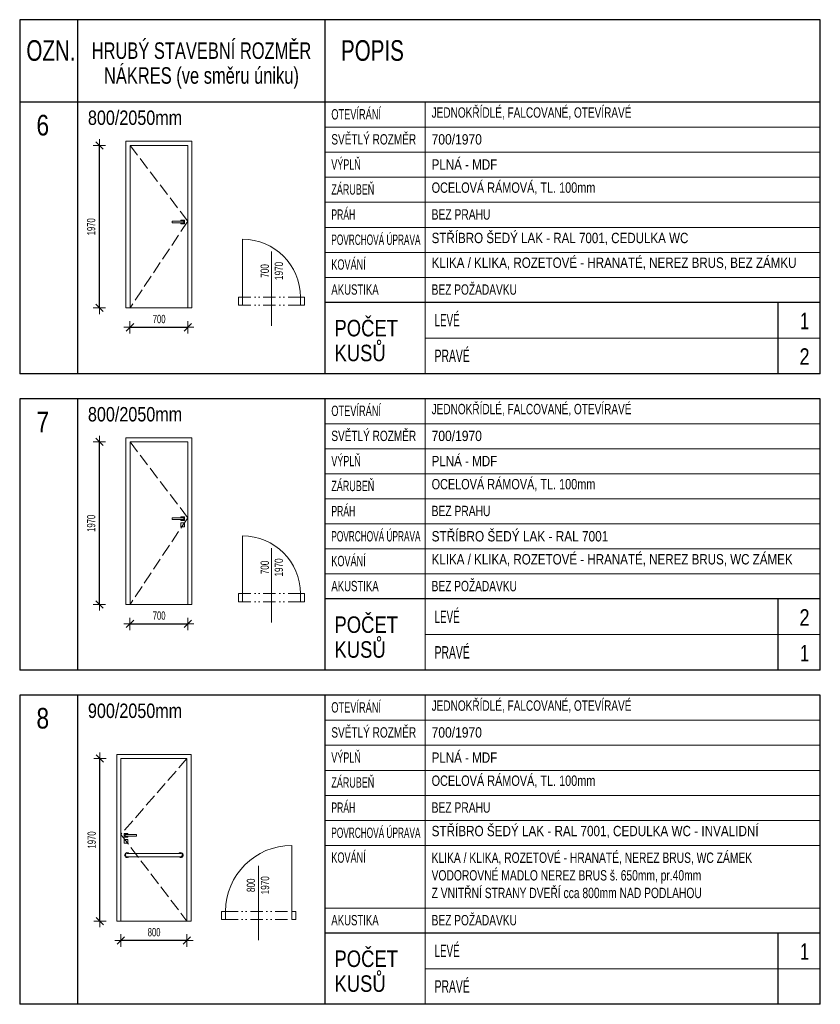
# Model space of a CAD drawing. Header units: millimetres. Extents: x -100839 to -67839, y -82854 to -70160.
# Tile 4 of 4: x -77539 to -67839, y -82095 to -70160. Entities that reach past the tile are written whole.
import ezdxf

# ---------------------------------------------------------------- set-up
doc = ezdxf.new("R2010")
doc.units = ezdxf.units.MM
doc.header["$PDMODE"] = 65
doc.linetypes.add('Carkovana 2x_1', pattern=[200, 150, -50])
doc.linetypes.add('JIS_09_15_1', pattern=[300, 150, -50, 0, -50, 0, -50])
doc.layers.add('XR$1$VÝPIS VNITŘNÍCH DVEŘÍ_1', color=7, linetype='Continuous', lineweight=25)
doc.styles.add('ARIAL', font='ARIAL.TTF')
doc.styles.add('ARIALNARROW', font='ARIALN.TTF')
doc.dimstyles.new('DIMSTYLE_2', dxfattribs={"dimtxt": 100, "dimasz": 150, "dimexe": 0, "dimexo": 0, "dimgap": 50, "dimtad": 2, "dimdec": 0, "dimrnd": 5, "dimzin": 12, "dimdsep": 46, "dimtxsty": 'ARIALNARROW', "dimblk1": 'ALL_ML_STRICH', "dimblk2": 'ALL_ML_STRICH', "dimsah": 1, "dimcen": 0, "dimclrd": 6, "dimclre": 6, "dimclrt": 6, "dimadec": 0, "dimazin": 0, "dimtfac": 1, "dimtdec": 0, "dimtix": 1, "dimtmove": 2, "dimatfit": 3, "dimfxl": 0, "dimtzin": 0, "dimlwd": 0, "dimlwe": 13, "dimarcsym": 0})
doc.dimstyles.new('DIMSTYLE_3', dxfattribs={"dimtxt": 100, "dimasz": 150, "dimexe": 0, "dimexo": 0, "dimgap": 50, "dimtad": 2, "dimdec": 0, "dimrnd": 5, "dimzin": 12, "dimdsep": 46, "dimtxsty": 'ARIALNARROW', "dimblk1": 'ALL_ML_STRICH', "dimblk2": 'ALL_ML_STRICH', "dimsah": 1, "dimcen": 0, "dimclrd": 6, "dimclre": 6, "dimclrt": 6, "dimadec": 0, "dimazin": 0, "dimtfac": 1, "dimtdec": 0, "dimtix": 1, "dimtmove": 2, "dimatfit": 3, "dimfxl": 0, "dimtzin": 0, "dimlwd": 0, "dimlwe": 13, "dimarcsym": 0})

# ---------------------------------------------------------------- blocks, each defined once
blk = doc.blocks.new('ALL_ML_STRICH')
at = {"color": 0, "linetype": 'ByBlock', "lineweight": -2}
for p, q in [((-1, 0), (0.5, 0)), ((-0.3, -0.3), (0.3, 0.3)), ((0, -0.5), (0, 0.5))]:
    blk.add_line(p, q, dxfattribs=at)
blk = doc.blocks.new('*D5')
at = {"layer": 'DEFPOINTS', "color": 6, "linetype": 'Continuous', "lineweight": 13}
for p in [(-75714, -71684), (-76573, -73654), (-75727, -73654)]:
    blk.add_point(p, dxfattribs=at)
at = {"layer": 'XR$1$VÝPIS VNITŘNÍCH DVEŘÍ_1', "color": 6, "linetype": 'Continuous', "lineweight": -2}
for p, q in [((-76573, -71684), (-76573, -71684)), ((-76573, -73654), (-76573, -71684)), ((-76573, -73654), (-76573, -73654))]:
    blk.add_line(p, q, dxfattribs=at)
at = {"layer": 'XR$1$VÝPIS VNITŘNÍCH DVEŘÍ_1', "color": 6, "linetype": 'Continuous', "lineweight": 13, "xscale": 150, "yscale": 150, "zscale": 150}
for p, rotation in [((-76573, -71684), 90), ((-76573, -73654), 270)]:
    blk.add_blockref('ALL_ML_STRICH', p, dxfattribs=dict(at, rotation=rotation))
at = {"layer": 'XR$1$VÝPIS VNITŘNÍCH DVEŘÍ_1', "color": 6, "linetype": 'Continuous', "lineweight": 13, "insert": (-76673, -72670), "char_height": 100, "width": 324.57, "attachment_point": 5, "rotation": 90, "style": 'ARIALNARROW'}
blk.add_mtext('\\W0.81;\\A1;{1970}', dxfattribs=at)
blk = doc.blocks.new('*D6')
at = {"layer": 'DEFPOINTS', "color": 6, "linetype": 'Continuous', "lineweight": 13}
for p in [(-76203, -73654), (-75503, -73654), (-76203, -73889)]:
    blk.add_point(p, dxfattribs=at)
at = {"layer": 'XR$1$VÝPIS VNITŘNÍCH DVEŘÍ_1', "color": 6, "linetype": 'Continuous', "lineweight": -2}
for p, q in [((-76203, -73889), (-76203, -73889)), ((-76203, -73889), (-75503, -73889)), ((-75503, -73889), (-75503, -73889))]:
    blk.add_line(p, q, dxfattribs=at)
at = {"layer": 'XR$1$VÝPIS VNITŘNÍCH DVEŘÍ_1', "color": 6, "linetype": 'Continuous', "lineweight": 13, "xscale": 150, "yscale": 150, "zscale": 150, "rotation": 180}
blk.add_blockref('ALL_ML_STRICH', (-76203, -73889), dxfattribs=at)
at = {"layer": 'XR$1$VÝPIS VNITŘNÍCH DVEŘÍ_1', "color": 6, "linetype": 'Continuous', "lineweight": 13, "xscale": 150, "yscale": 150, "zscale": 150}
blk.add_blockref('ALL_ML_STRICH', (-75503, -73889), dxfattribs=at)
at = {"layer": 'XR$1$VÝPIS VNITŘNÍCH DVEŘÍ_1', "color": 6, "linetype": 'Continuous', "lineweight": 13, "insert": (-75850, -73789), "char_height": 100, "width": 243.43, "attachment_point": 5, "style": 'ARIALNARROW'}
blk.add_mtext('\\W0.81;\\A1;{700}', dxfattribs=at)
blk = doc.blocks.new('*D13')
at = {"layer": 'DEFPOINTS', "color": 6, "linetype": 'Continuous', "lineweight": 13}
for p in [(-75714, -75278), (-76573, -77248), (-75727, -77248)]:
    blk.add_point(p, dxfattribs=at)
at = {"layer": 'XR$1$VÝPIS VNITŘNÍCH DVEŘÍ_1', "color": 6, "linetype": 'Continuous', "lineweight": -2}
for p, q in [((-76573, -75278), (-76573, -75278)), ((-76573, -77248), (-76573, -75278)), ((-76573, -77248), (-76573, -77248))]:
    blk.add_line(p, q, dxfattribs=at)
at = {"layer": 'XR$1$VÝPIS VNITŘNÍCH DVEŘÍ_1', "color": 6, "linetype": 'Continuous', "lineweight": 13, "xscale": 150, "yscale": 150, "zscale": 150}
for p, rotation in [((-76573, -75278), 90), ((-76573, -77248), 270)]:
    blk.add_blockref('ALL_ML_STRICH', p, dxfattribs=dict(at, rotation=rotation))
at = {"layer": 'XR$1$VÝPIS VNITŘNÍCH DVEŘÍ_1', "color": 6, "linetype": 'Continuous', "lineweight": 13, "insert": (-76673, -76265), "char_height": 100, "width": 324.57, "attachment_point": 5, "rotation": 90, "style": 'ARIALNARROW'}
blk.add_mtext('\\W0.81;\\A1;{1970}', dxfattribs=at)
blk = doc.blocks.new('*D14')
at = {"layer": 'DEFPOINTS', "color": 6, "linetype": 'Continuous', "lineweight": 13}
for p in [(-76203, -77248), (-75503, -77248), (-76203, -77484)]:
    blk.add_point(p, dxfattribs=at)
at = {"layer": 'XR$1$VÝPIS VNITŘNÍCH DVEŘÍ_1', "color": 6, "linetype": 'Continuous', "lineweight": -2}
for p, q in [((-76203, -77484), (-76203, -77484)), ((-76203, -77484), (-75503, -77484)), ((-75503, -77484), (-75503, -77484))]:
    blk.add_line(p, q, dxfattribs=at)
at = {"layer": 'XR$1$VÝPIS VNITŘNÍCH DVEŘÍ_1', "color": 6, "linetype": 'Continuous', "lineweight": 13, "xscale": 150, "yscale": 150, "zscale": 150, "rotation": 180}
blk.add_blockref('ALL_ML_STRICH', (-76203, -77484), dxfattribs=at)
at = {"layer": 'XR$1$VÝPIS VNITŘNÍCH DVEŘÍ_1', "color": 6, "linetype": 'Continuous', "lineweight": 13, "xscale": 150, "yscale": 150, "zscale": 150}
blk.add_blockref('ALL_ML_STRICH', (-75503, -77484), dxfattribs=at)
at = {"layer": 'XR$1$VÝPIS VNITŘNÍCH DVEŘÍ_1', "color": 6, "linetype": 'Continuous', "lineweight": 13, "insert": (-75850, -77384), "char_height": 100, "width": 243.43, "attachment_point": 5, "style": 'ARIALNARROW'}
blk.add_mtext('\\W0.81;\\A1;{700}', dxfattribs=at)
blk = doc.blocks.new('*D15')
at = {"layer": 'DEFPOINTS', "color": 6, "linetype": 'Continuous', "lineweight": 13}
for p in [(-76313, -81087), (-75513, -81087), (-75513, -81322)]:
    blk.add_point(p, dxfattribs=at)
at = {"layer": 'XR$1$VÝPIS VNITŘNÍCH DVEŘÍ_1', "color": 6, "linetype": 'Continuous', "lineweight": -2}
for p, q in [((-76313, -81322), (-76313, -81322)), ((-75513, -81322), (-76313, -81322)), ((-75513, -81322), (-75513, -81322))]:
    blk.add_line(p, q, dxfattribs=at)
at = {"layer": 'XR$1$VÝPIS VNITŘNÍCH DVEŘÍ_1', "color": 6, "linetype": 'Continuous', "lineweight": 13, "xscale": 150, "yscale": 150, "zscale": 150}
for p, rotation in [((-76313, -81322), 180), ((-75513, -81322), 360)]:
    blk.add_blockref('ALL_ML_STRICH', p, dxfattribs=dict(at, rotation=rotation))
at = {"layer": 'XR$1$VÝPIS VNITŘNÍCH DVEŘÍ_1', "color": 6, "linetype": 'Continuous', "lineweight": 13, "insert": (-75911, -81222), "char_height": 100, "width": 243.43, "attachment_point": 5, "style": 'ARIALNARROW'}
blk.add_mtext('\\W0.81;\\A1;{800}', dxfattribs=at)
blk = doc.blocks.new('*D16')
at = {"layer": 'DEFPOINTS', "color": 6, "linetype": 'Continuous', "lineweight": 13}
for p in [(-76102, -79117), (-76567, -81087), (-76089, -81087)]:
    blk.add_point(p, dxfattribs=at)
at = {"layer": 'XR$1$VÝPIS VNITŘNÍCH DVEŘÍ_1', "color": 6, "linetype": 'Continuous', "lineweight": -2}
for p, q in [((-76567, -79117), (-76567, -79117)), ((-76567, -81087), (-76567, -79117)), ((-76567, -81087), (-76567, -81087))]:
    blk.add_line(p, q, dxfattribs=at)
at = {"layer": 'XR$1$VÝPIS VNITŘNÍCH DVEŘÍ_1', "color": 6, "linetype": 'Continuous', "lineweight": 13, "xscale": 150, "yscale": 150, "zscale": 150}
for p, rotation in [((-76567, -79117), 90), ((-76567, -81087), 270)]:
    blk.add_blockref('ALL_ML_STRICH', p, dxfattribs=dict(at, rotation=rotation))
at = {"layer": 'XR$1$VÝPIS VNITŘNÍCH DVEŘÍ_1', "color": 6, "linetype": 'Continuous', "lineweight": 13, "insert": (-76667, -80103), "char_height": 100, "width": 324.57, "attachment_point": 5, "rotation": 90, "style": 'ARIALNARROW'}
blk.add_mtext('\\W0.81;\\A1;{1970}', dxfattribs=at)

msp = doc.modelspace()

# ---------------------------------------------------------------- linework, layer by layer
at = {"layer": 'XR$1$VÝPIS VNITŘNÍCH DVEŘÍ_1', "color": 7, "linetype": 'Continuous', "lineweight": 25}
for p, q in [((-67839.3, -70159.9), (-77539.3, -70159.9)), ((-77539.3, -70159.9), (-77539.3, -71159.9)), ((-76839.3, -70159.9), (-76839.3, -71159.9)), ((-73841.4, -70159.9), (-73841.4, -71159.9)), ((-67839.3, -71159.9), (-67839.3, -70159.9)), ((-67839.3, -71159.9), (-77539.3, -71159.9)), ((-77539.3, -71159.9), (-77539.3, -74451)), ((-76839.3, -71159.9), (-76839.3, -74451)), ((-73841.4, -71159.9), (-73841.4, -74451)), ((-67839.3, -74451), (-67839.3, -71159.9)), ((-67839.3, -73587.4), (-73841.4, -73587.4)), ((-68350.7, -74451), (-68350.7, -73587.4)), ((-68350.7, -74451), (-68350.7, -73587.4)), ((-67839.3, -74451), (-77539.3, -74451)), ((-67839.3, -74754.4), (-77539.3, -74754.4)), ((-77539.3, -74754.4), (-77539.3, -78045.6)), ((-76839.3, -74754.4), (-76839.3, -78045.6)), ((-73841.4, -74754.4), (-73841.4, -78045.6)), ((-67839.3, -78045.6), (-67839.3, -74754.4)), ((-67839.3, -77182), (-73841.4, -77182)), ((-68350.7, -78045.6), (-68350.7, -77182)), ((-68350.7, -78045.6), (-68350.7, -77182)), ((-67839.3, -78045.6), (-77539.3, -78045.6)), ((-67839.3, -78349), (-77539.3, -78349)), ((-77539.3, -78349), (-77539.3, -82095.3)), ((-76839.3, -78349), (-76839.3, -82095.3)), ((-73841.4, -78349), (-73841.4, -82095.3)), ((-67839.3, -82095.3), (-67839.3, -78349)), ((-67839.3, -81231.8), (-73841.4, -81231.8)), ((-68350.7, -82095.3), (-68350.7, -81231.8)), ((-68350.7, -82095.3), (-68350.7, -81231.8)), ((-67839.3, -82095.3), (-77539.3, -82095.3))]:
    msp.add_line(p, q, dxfattribs=at)
at = {"layer": 'XR$1$VÝPIS VNITŘNÍCH DVEŘÍ_1', "color": 7, "linetype": 'Continuous', "lineweight": 18}
for p, q in [((-72626.3, -71159.9), (-72626.3, -73587.4)), ((-73841.4, -71463.3), (-67839.3, -71463.3)), ((-76202.6, -71683.9), (-76202.6, -73653.9)), ((-75502.6, -71683.9), (-76202.6, -71683.9)), ((-75502.6, -73653.9), (-75502.6, -71683.9)), ((-73841.4, -71766.7), (-67839.3, -71766.7)), ((-73841.4, -72070.2), (-67839.3, -72070.2)), ((-73841.4, -72373.6), (-67839.3, -72373.6)), ((-73841.4, -72677.1), (-67839.3, -72677.1)), ((-73841.4, -72677.1), (-67839.3, -72677.1)), ((-73841.4, -72980.5), (-72626.3, -72980.5)), ((-67839.3, -72980.5), (-72626.3, -72980.5)), ((-73841.4, -73284), (-67839.3, -73284)), ((-73841.4, -73587.4), (-67839.3, -73587.4)), ((-72626.3, -74451), (-72626.3, -73587.4)), ((-76252.6, -73653.9), (-75452.8, -73653.9)), ((-72626.3, -74019.2), (-67839.3, -74019.2)), ((-72626.3, -74754.4), (-72626.3, -77182)), ((-73841.4, -75057.9), (-67839.3, -75057.9)), ((-76202.6, -75278.5), (-76202.6, -77248.5)), ((-75502.6, -75278.5), (-76202.6, -75278.5)), ((-75502.6, -77248.5), (-75502.6, -75278.5)), ((-73841.4, -75361.3), (-67839.3, -75361.3)), ((-73841.4, -75664.8), (-67839.3, -75664.8)), ((-73841.4, -75968.2), (-67839.3, -75968.2)), ((-73841.4, -76271.7), (-67839.3, -76271.7)), ((-73841.4, -76271.7), (-67839.3, -76271.7)), ((-73841.4, -76575.1), (-72626.3, -76575.1)), ((-67839.3, -76575.1), (-72626.3, -76575.1)), ((-73841.4, -76878.6), (-67839.3, -76878.6)), ((-73841.4, -77182), (-67839.3, -77182)), ((-72626.3, -78045.6), (-72626.3, -77182)), ((-76252.6, -77248.5), (-75452.8, -77248.5)), ((-72626.3, -77613.8), (-67839.3, -77613.8)), ((-72626.3, -78349), (-72626.3, -81231.8)), ((-73841.4, -78652.5), (-67839.3, -78652.5)), ((-73841.4, -78955.9), (-67839.3, -78955.9)), ((-76313.4, -81086.8), (-76313.4, -79116.8)), ((-76313.4, -79116.8), (-75513.4, -79116.8)), ((-75513.4, -79116.8), (-75513.4, -81086.8)), ((-73841.4, -79259.4), (-67839.3, -79259.4)), ((-73841.4, -79562.8), (-67839.3, -79562.8)), ((-73841.4, -79866.3), (-67839.3, -79866.3)), ((-73841.4, -79866.3), (-67839.3, -79866.3)), ((-73841.4, -80169.7), (-72626.3, -80169.7)), ((-67839.3, -80169.7), (-72626.3, -80169.7)), ((-73841.4, -80928.3), (-67839.3, -80928.3)), ((-75463.4, -81086.8), (-76363.2, -81086.8)), ((-73841.4, -81231.8), (-67839.3, -81231.8)), ((-72626.3, -82095.3), (-72626.3, -81231.8)), ((-72626.3, -81663.6), (-67839.3, -81663.6))]:
    msp.add_line(p, q, dxfattribs=at)
at = {"layer": 'XR$1$VÝPIS VNITŘNÍCH DVEŘÍ_1', "color": 7, "linetype": 'Continuous', "lineweight": 13}
for p, q in [((-76252.6, -71633.9), (-76252.6, -73653.9)), ((-75452.8, -71633.9), (-76252.6, -71633.9)), ((-76202.6, -71683.9), (-76202.6, -73653.9)), ((-75502.6, -71683.9), (-76202.6, -71683.9)), ((-75502.6, -73653.9), (-75502.6, -71683.9)), ((-75452.8, -73653.9), (-75452.8, -71633.9)), ((-75552.6, -72603.9), (-75692.6, -72603.9)), ((-75692.6, -72603.9), (-75692.6, -72623.9)), ((-75692.6, -72623.9), (-75552.6, -72623.9)), ((-75588, -72591.3), (-75543, -72591.3)), ((-75588, -72603.9), (-75588, -72591.3)), ((-75588, -72636.3), (-75588, -72623.9)), ((-75543, -72636.3), (-75588, -72636.3)), ((-75552.6, -72623.9), (-75552.6, -72603.9)), ((-75543, -72591.3), (-75543, -72636.3)), ((-74837.9, -73522), (-74837.9, -72822)), ((-74487.9, -73870.6), (-74487.9, -72970.6)), ((-74887.9, -73622), (-74887.9, -73522)), ((-74887.9, -73522), (-74837.9, -73522)), ((-74837.9, -73622), (-74837.9, -73522)), ((-74137.9, -73622), (-74137.9, -73522)), ((-74137.9, -73522), (-74087.9, -73522)), ((-74087.9, -73622), (-74087.9, -73522)), ((-74887.9, -73622), (-74837.9, -73622)), ((-74137.9, -73622), (-74087.9, -73622)), ((-76252.6, -75228.5), (-76252.6, -77248.5)), ((-75452.8, -75228.5), (-76252.6, -75228.5)), ((-76202.6, -75278.5), (-76202.6, -77248.5)), ((-75502.6, -75278.5), (-76202.6, -75278.5)), ((-75502.6, -77248.5), (-75502.6, -75278.5)), ((-75452.8, -77248.5), (-75452.8, -75228.5)), ((-75552.6, -76198.5), (-75692.6, -76198.5)), ((-75692.6, -76198.5), (-75692.6, -76218.5)), ((-75692.6, -76218.5), (-75552.6, -76218.5)), ((-75588, -76185.9), (-75543, -76185.9)), ((-75588, -76198.5), (-75588, -76185.9)), ((-75588, -76230.9), (-75588, -76218.5)), ((-75543, -76230.9), (-75588, -76230.9)), ((-75588, -76305.7), (-75588, -76260.7)), ((-75588, -76260.7), (-75543, -76260.7)), ((-75552.6, -76218.5), (-75552.6, -76198.5)), ((-75543, -76185.9), (-75543, -76230.9)), ((-75543, -76260.7), (-75543, -76305.7)), ((-75543, -76305.7), (-75588, -76305.7)), ((-74837.9, -77116.6), (-74837.9, -76416.6)), ((-74487.9, -77465.2), (-74487.9, -76565.2)), ((-74887.9, -77216.6), (-74887.9, -77116.6)), ((-74887.9, -77116.6), (-74837.9, -77116.6)), ((-74887.9, -77216.6), (-74837.9, -77216.6)), ((-74837.9, -77216.6), (-74837.9, -77116.6)), ((-74137.9, -77216.6), (-74137.9, -77116.6)), ((-74137.9, -77116.6), (-74087.9, -77116.6)), ((-74137.9, -77216.6), (-74087.9, -77216.6)), ((-74087.9, -77216.6), (-74087.9, -77116.6)), ((-76363.2, -79066.8), (-75463.4, -79066.8)), ((-76363.2, -81086.8), (-76363.2, -79066.8)), ((-76313.4, -81086.8), (-76313.4, -79116.8)), ((-76313.4, -79116.8), (-75513.4, -79116.8)), ((-75513.4, -79116.8), (-75513.4, -81086.8)), ((-75463.4, -79066.8), (-75463.4, -81086.8)), ((-76228, -80024.2), (-76273, -80024.2)), ((-76273, -80024.2), (-76273, -80069.2)), ((-76273, -80069.2), (-76228, -80069.2)), ((-76263.4, -80036.8), (-76123.4, -80036.8)), ((-76263.4, -80056.8), (-76263.4, -80036.8)), ((-76123.4, -80056.8), (-76263.4, -80056.8)), ((-76228, -80036.8), (-76228, -80024.2)), ((-76228, -80069.2), (-76228, -80056.8)), ((-76123.4, -80036.8), (-76123.4, -80056.8)), ((-76228, -80099), (-76273, -80099)), ((-76273, -80099), (-76273, -80144)), ((-76273, -80144), (-76228, -80144)), ((-76228, -80144), (-76228, -80099)), ((-74244, -80969.1), (-74244, -80169.1)), ((-76238.4, -80266.8), (-75588.4, -80266.8)), ((-76238.4, -80306.8), (-75588.4, -80306.8)), ((-74644, -81317.7), (-74644, -80417.7)), ((-75094, -81069.1), (-75094, -80969.1)), ((-75044, -80969.1), (-75094, -80969.1)), ((-75044, -81069.1), (-75044, -80969.1)), ((-74244, -81069.1), (-74244, -80969.1)), ((-74194, -80969.1), (-74244, -80969.1)), ((-74194, -81069.1), (-74194, -80969.1)), ((-75044, -81069.1), (-75094, -81069.1)), ((-74194, -81069.1), (-74244, -81069.1))]:
    msp.add_line(p, q, dxfattribs=at)
at = {"layer": 'XR$1$VÝPIS VNITŘNÍCH DVEŘÍ_1', "color": 7, "linetype": 'Carkovana 2x_1', "lineweight": 13}
for p, q in [((-76202.6, -71683.9), (-75502.6, -72603.9)), ((-75502.6, -72603.9), (-76202.6, -73653.9)), ((-76202.6, -75278.5), (-75502.6, -76198.5)), ((-75502.6, -76198.5), (-76202.6, -77248.5)), ((-75513.4, -79116.8), (-76313.4, -80036.8)), ((-76313.4, -80036.8), (-75513.4, -81086.8))]:
    msp.add_line(p, q, dxfattribs=at)
at = {"layer": 'XR$1$VÝPIS VNITŘNÍCH DVEŘÍ_1', "color": 7, "linetype": 'JIS_09_15_1', "lineweight": 13}
for p, q in [((-74137.9, -73522), (-74837.9, -73522)), ((-74137.9, -73622), (-74837.9, -73622)), ((-74137.9, -77116.6), (-74837.9, -77116.6)), ((-74137.9, -77216.6), (-74837.9, -77216.6)), ((-75044, -80969.1), (-74244, -80969.1)), ((-75044, -81069.1), (-74244, -81069.1))]:
    msp.add_line(p, q, dxfattribs=at)
at = {"layer": 'XR$1$VÝPIS VNITŘNÍCH DVEŘÍ_1', "color": 7, "linetype": 'Continuous', "lineweight": 13}
for centre, radius, start, end in [((-74837.9, -73522), 700, 0, 90), ((-74837.9, -77116.6), 700, 0, 90), ((-74244, -80969.1), 800, 90, 180), ((-76238.4, -80286.8), 30, 41.81031, 318.18969), ((-76238.4, -80286.8), 20, 90, 270), ((-75588.4, -80286.8), 30, 221.81031, 138.18969), ((-75588.4, -80286.8), 20, 270, 90)]:
    msp.add_arc(centre, radius, start, end, dxfattribs=at)

# ---------------------------------------------------------------- texts
at = {"layer": 'XR$1$VÝPIS VNITŘNÍCH DVEŘÍ_1', "color": 7, "linetype": 'Continuous', "lineweight": 25}
for s, insert, char_height, width, attachment_point, style in [('\\A1;{\\fArial|i0|b0;\\H250.000000;\\W0.714286;\\C7;OZN.}\\P', (-77160.5, -70534.9), 250, 684.08, 5, 'ARIAL'), ('\\A1;{\\fArial|i0|b0;\\H250.000000;\\W0.714286;\\C7;POPIS}\\P', (-73265.8, -70534.9), 250, 850.871, 5, 'ARIAL'), ('\\W0.85;JEDNOKŘÍDLÉ, FALCOVANÉ, OTEVÍRAVÉ', (-72548.4, -71371), 125, 2486.699, 7, 'ARIALNARROW'), ('\\W0.78;OTEVÍRÁNÍ', (-73763.5, -71371), 125, 655.709, 7, 'ARIALNARROW'), ('\\W0.85;SVĚTLÝ ROZMĚR', (-73763.5, -71674.5), 125, 1079.66, 7, 'ARIALNARROW'), ('\\W1.02;700/1970', (-72548.4, -71674.5), 125, 683.84, 7, 'ARIALNARROW'), ('\\W0.98;PLNÁ - MDF', (-72548.4, -71977.9), 125, 861.505, 7, 'ARIALNARROW'), ('\\W0.76;VÝPLŇ', (-73763.5, -71977.9), 125, 407.774, 7, 'ARIALNARROW'), ('\\W0.92;OCELOVÁ RÁMOVÁ, TL. 100mm', (-72548.4, -72281.4), 125, 2047.414, 7, 'ARIALNARROW'), ('\\W0.76;ZÁRUBEŇ', (-73763.5, -72281.4), 125, 571.052, 7, 'ARIALNARROW'), ('\\W0.87;BEZ PRAHU', (-72548.4, -72584.8), 125, 764.07, 7, 'ARIALNARROW'), ('\\W0.73;PRÁH', (-73763.5, -72584.8), 125, 339.264, 7, 'ARIALNARROW'), ('\\W0.70;POVRCHOVÁ ÚPRAVA', (-73763.5, -72891.4), 125, 1127.163, 7, 'ARIALNARROW'), ('\\W0.98;STŘÍBRO ŠEDÝ LAK - RAL 7001, CEDULKA WC', (-72548.4, -72891.4), 125, 3184.641, 7, 'ARIALNARROW'), ('\\W0.98;KLIKA / KLIKA, ROZETOVÉ - HRANATÉ, NEREZ BRUS, BEZ ZÁMKU', (-72548.4, -73191.7), 125, 4484.603, 7, 'ARIALNARROW'), ('\\W0.77;KOVÁNÍ', (-73763.5, -73191.7), 125, 464.666, 7, 'ARIALNARROW'), ('\\W0.86;BEZ POŽADAVKU', (-72548.4, -73495.2), 125, 1090.538, 7, 'ARIALNARROW'), ('\\W0.81;AKUSTIKA', (-73763.5, -73495.2), 125, 623.841, 7, 'ARIALNARROW'), ('\\W0.69;LEVÉ', (-72512.2, -73877.5), 150, 355.684, 7, 'ARIALNARROW'), ('\\W0.73;PRAVÉ', (-72512.2, -74309.3), 150, 480.25, 7, 'ARIALNARROW'), ('\\W0.85;JEDNOKŘÍDLÉ, FALCOVANÉ, OTEVÍRAVÉ', (-72548.4, -74965.6), 125, 2486.699, 7, 'ARIALNARROW'), ('\\W0.78;OTEVÍRÁNÍ', (-73763.5, -74965.6), 125, 655.709, 7, 'ARIALNARROW'), ('\\W0.85;SVĚTLÝ ROZMĚR', (-73763.5, -75269.1), 125, 1079.66, 7, 'ARIALNARROW'), ('\\W1.02;700/1970', (-72548.4, -75269.1), 125, 683.84, 7, 'ARIALNARROW'), ('\\W0.98;PLNÁ - MDF', (-72548.4, -75572.5), 125, 861.505, 7, 'ARIALNARROW'), ('\\W0.76;VÝPLŇ', (-73763.5, -75572.5), 125, 407.774, 7, 'ARIALNARROW'), ('\\W0.92;OCELOVÁ RÁMOVÁ, TL. 100mm', (-72548.4, -75876), 125, 2047.414, 7, 'ARIALNARROW'), ('\\W0.76;ZÁRUBEŇ', (-73763.5, -75876), 125, 571.052, 7, 'ARIALNARROW'), ('\\W0.87;BEZ PRAHU', (-72548.4, -76179.4), 125, 764.07, 7, 'ARIALNARROW'), ('\\W0.73;PRÁH', (-73763.5, -76179.4), 125, 339.264, 7, 'ARIALNARROW'), ('\\W0.70;POVRCHOVÁ ÚPRAVA', (-73763.5, -76486), 125, 1127.163, 7, 'ARIALNARROW'), ('\\W1.00;STŘÍBRO ŠEDÝ LAK - RAL 7001', (-72548.4, -76486), 125, 2215.93, 7, 'ARIALNARROW'), ('\\W0.98;KLIKA / KLIKA, ROZETOVÉ - HRANATÉ, NEREZ BRUS, WC ZÁMEK', (-72548.4, -76786.3), 125, 4427.799, 7, 'ARIALNARROW'), ('\\W0.77;KOVÁNÍ', (-73763.5, -76786.3), 125, 464.666, 7, 'ARIALNARROW'), ('\\W0.86;BEZ POŽADAVKU', (-72548.4, -77089.8), 125, 1090.538, 7, 'ARIALNARROW'), ('\\W0.81;AKUSTIKA', (-73763.5, -77089.8), 125, 623.841, 7, 'ARIALNARROW'), ('\\W0.69;LEVÉ', (-72512.2, -77472.1), 150, 355.684, 7, 'ARIALNARROW'), ('\\W0.73;PRAVÉ', (-72512.2, -77903.9), 150, 480.25, 7, 'ARIALNARROW'), ('\\W0.85;JEDNOKŘÍDLÉ, FALCOVANÉ, OTEVÍRAVÉ', (-72548.4, -78560.2), 125, 2486.699, 7, 'ARIALNARROW'), ('\\W0.78;OTEVÍRÁNÍ', (-73763.5, -78560.2), 125, 655.709, 7, 'ARIALNARROW'), ('\\W0.85;SVĚTLÝ ROZMĚR', (-73763.5, -78863.7), 125, 1079.66, 7, 'ARIALNARROW'), ('\\W1.02;700/1970', (-72548.4, -78863.7), 125, 683.84, 7, 'ARIALNARROW'), ('\\W0.98;PLNÁ - MDF', (-72548.4, -79167.1), 125, 861.505, 7, 'ARIALNARROW'), ('\\W0.76;VÝPLŇ', (-73763.5, -79167.1), 125, 407.774, 7, 'ARIALNARROW'), ('\\W0.92;OCELOVÁ RÁMOVÁ, TL. 100mm', (-72548.4, -79470.6), 125, 2047.414, 7, 'ARIALNARROW'), ('\\W0.76;ZÁRUBEŇ', (-73763.5, -79470.6), 125, 571.052, 7, 'ARIALNARROW'), ('\\W0.87;BEZ PRAHU', (-72548.4, -79774), 125, 764.07, 7, 'ARIALNARROW'), ('\\W0.73;PRÁH', (-73763.5, -79774), 125, 339.264, 7, 'ARIALNARROW'), ('\\W0.70;POVRCHOVÁ ÚPRAVA', (-73763.5, -80080.6), 125, 1127.163, 7, 'ARIALNARROW'), ('\\W0.99;STŘÍBRO ŠEDÝ LAK - RAL 7001, CEDULKA WC - INVALIDNÍ', (-72548.4, -80080.6), 125, 4042.011, 7, 'ARIALNARROW'), ('\\W0.77;KOVÁNÍ', (-73763.5, -80380.9), 125, 464.666, 7, 'ARIALNARROW'), ('\\W0.86;BEZ POŽADAVKU', (-72548.4, -81139.5), 125, 1090.538, 7, 'ARIALNARROW'), ('\\W0.81;AKUSTIKA', (-73763.5, -81139.5), 125, 623.841, 7, 'ARIALNARROW'), ('\\W0.69;LEVÉ', (-72512.2, -81521.9), 150, 355.684, 7, 'ARIALNARROW'), ('\\W0.73;PRAVÉ', (-72512.2, -81953.7), 150, 480.25, 7, 'ARIALNARROW')]:
    msp.add_mtext(s, dxfattribs=dict(at, insert=insert, char_height=char_height, width=width, attachment_point=attachment_point, style=style))
at = {"layer": 'XR$1$VÝPIS VNITŘNÍCH DVEŘÍ_1', "color": 7, "linetype": 'Continuous', "lineweight": 25, "char_height": 200, "line_spacing_factor": 0.903614, "style": 'ARIAL'}
for s, insert, width, attachment_point in [('\\A1;{\\fArial|i0|b0;\\H200.000000;\\W0.714286;\\C7;HRUBÝ STAVEBNÍ ROZMĚR}\\P{\\fArial|i0|b0;\\H200.000000;\\W0.714286;\\C7;NÁKRES (ve směru úniku)}\\P', (-75337.2, -70434.9), 2738.236, 2), ('\\A1;{\\fArial|i0|b0;\\H200.000000;\\W0.800000;\\C7;POČET}\\P{\\fArial|i0|b0;\\H200.000000;\\W0.800000;\\C7;KUSŮ}\\P', (-73725.9, -73798.5), 850.545, 1), ('\\A1;{\\fArial|i0|b0;\\H200.000000;\\W0.800000;\\C7;POČET}\\P{\\fArial|i0|b0;\\H200.000000;\\W0.800000;\\C7;KUSŮ}\\P', (-73725.9, -77393.1), 850.545, 1), ('\\A1;{\\fArial|i0|b0;\\H200.000000;\\W0.800000;\\C7;POČET}\\P{\\fArial|i0|b0;\\H200.000000;\\W0.800000;\\C7;KUSŮ}\\P', (-73725.9, -81442.8), 850.545, 1)]:
    msp.add_mtext(s, dxfattribs=dict(at, insert=insert, width=width, attachment_point=attachment_point))
at = {"layer": 'XR$1$VÝPIS VNITŘNÍCH DVEŘÍ_1', "color": 7, "linetype": 'Continuous', "lineweight": 35, "style": 'ARIAL'}
for s, insert, char_height, width, attachment_point in [('\\W0.80;800/2050mm', (-76712.5, -71437.9), 175, 1218.335, 7), ('\\W0.72;1', (-68030.1, -73811.6), 200, 197.53, 5), ('\\W0.79;2', (-68030.1, -74243.4), 200, 204.558, 5), ('\\W0.80;800/2050mm', (-76712.5, -75032.5), 175, 1218.335, 7), ('\\W0.79;2', (-68030.1, -77406.2), 200, 204.558, 5), ('\\W0.72;1', (-68030.1, -77837.9), 200, 197.53, 5), ('\\W0.80;900/2050mm', (-76712.5, -78627.1), 175, 1218.335, 7), ('\\W0.72;1', (-68030.1, -81455.9), 200, 197.53, 5)]:
    msp.add_mtext(s, dxfattribs=dict(at, insert=insert, char_height=char_height, width=width, attachment_point=attachment_point))
at = {"layer": 'XR$1$VÝPIS VNITŘNÍCH DVEŘÍ_1', "color": 7, "linetype": 'Continuous', "lineweight": 50, "char_height": 250, "width": 255.697, "attachment_point": 7, "style": 'ARIAL'}
for s, insert in [('\\W0.79;6', (-77336.4, -71567)), ('\\W0.79;7', (-77336.4, -75161.6)), ('\\W0.79;8', (-77336.4, -78756.1))]:
    msp.add_mtext(s, dxfattribs=dict(at, insert=insert))
at = {"layer": 'XR$1$VÝPIS VNITŘNÍCH DVEŘÍ_1', "color": 7, "linetype": 'Continuous', "lineweight": 13, "char_height": 100, "width": 272.279, "attachment_point": 2, "rotation": 90, "line_spacing_factor": 1.024096, "style": 'ARIALNARROW'}
for s, insert in [('\\W0.86;700\\P1970', (-74620.5, -73205.3)), ('\\W0.86;700\\P1970', (-74620.5, -76799.9)), ('\\W0.86;800\\P1970', (-74788, -80652.4))]:
    msp.add_mtext(s, dxfattribs=dict(at, insert=insert))
at = {"layer": 'XR$1$VÝPIS VNITŘNÍCH DVEŘÍ_1', "color": 7, "linetype": 'Continuous', "lineweight": 18, "insert": (-72548.4, -80255.9), "char_height": 125, "width": 3953.392, "attachment_point": 1, "line_spacing_factor": 1.024096, "style": 'ARIALNARROW'}
msp.add_mtext('\\W0.87;KLIKA / KLIKA, ROZETOVÉ - HRANATÉ, NEREZ BRUS, WC ZÁMEK\\PVODOROVNÉ MADLO NEREZ BRUS š. 650mm, pr.40mm\\PZ VNITŘNÍ STRANY DVEŘÍ cca 800mm NAD PODLAHOU', dxfattribs=at)

# ---------------------------------------------------------------- dimensions: what is measured, and where the dimension line sits
at = {"layer": 'XR$1$VÝPIS VNITŘNÍCH DVEŘÍ_1', "color": 6, "linetype": 'Continuous', "lineweight": 13}
for base, p1, p2, angle, dimstyle, picture, middle in [((-76572.9, -71683.9), (-76572.9, -73653.9), (-76572.9, -71683.9), 90, 'DIMSTYLE_2', '*D5', (-76672.9, -72670)), ((-76572.9, -75278.5), (-76572.9, -77248.5), (-76572.9, -75278.5), 90, 'DIMSTYLE_3', '*D13', (-76672.9, -76264.5)), ((-76566.6, -79116.8), (-76566.6, -81086.8), (-76566.6, -79116.8), 90, 'DIMSTYLE_3', '*D16', (-76666.6, -80102.9)), ((-76313.4, -81322.1), (-75513.4, -81322.1), (-76313.4, -81322.1), 180, 'DIMSTYLE_3', '*D15', (-75910.8, -81222.1))]:
    dim = msp.add_linear_dim(base=base, p1=p1, p2=p2, angle=angle, dimstyle=dimstyle, override={"dimpost": '<>', "dimclrd": 6, "dimclre": 6, "dimclrt": 6, "dimlwd": 0, "dimlwe": 13}, dxfattribs=at)
    dim.commit()
    dim.dimension.update_dxf_attribs({"geometry": picture, "text_midpoint": middle, "dimtype": 160})
for base, p1, p2, picture, middle in [((-75502.6, -73889.1), (-76202.6, -73889.1), (-75502.6, -73889.1), '*D6', (-75850, -73789.1)), ((-75502.6, -77483.7), (-76202.6, -77483.7), (-75502.6, -77483.7), '*D14', (-75850, -77383.7))]:
    dim = msp.add_linear_dim(base=base, p1=p1, p2=p2, dimstyle='DIMSTYLE_3', override={"dimpost": '<>', "dimclrd": 6, "dimclre": 6, "dimclrt": 6, "dimlwd": 0, "dimlwe": 13}, dxfattribs=at)
    dim.commit()
    dim.dimension.update_dxf_attribs({"geometry": picture, "text_midpoint": middle, "dimtype": 160})

doc.saveas('drawing.dxf')
